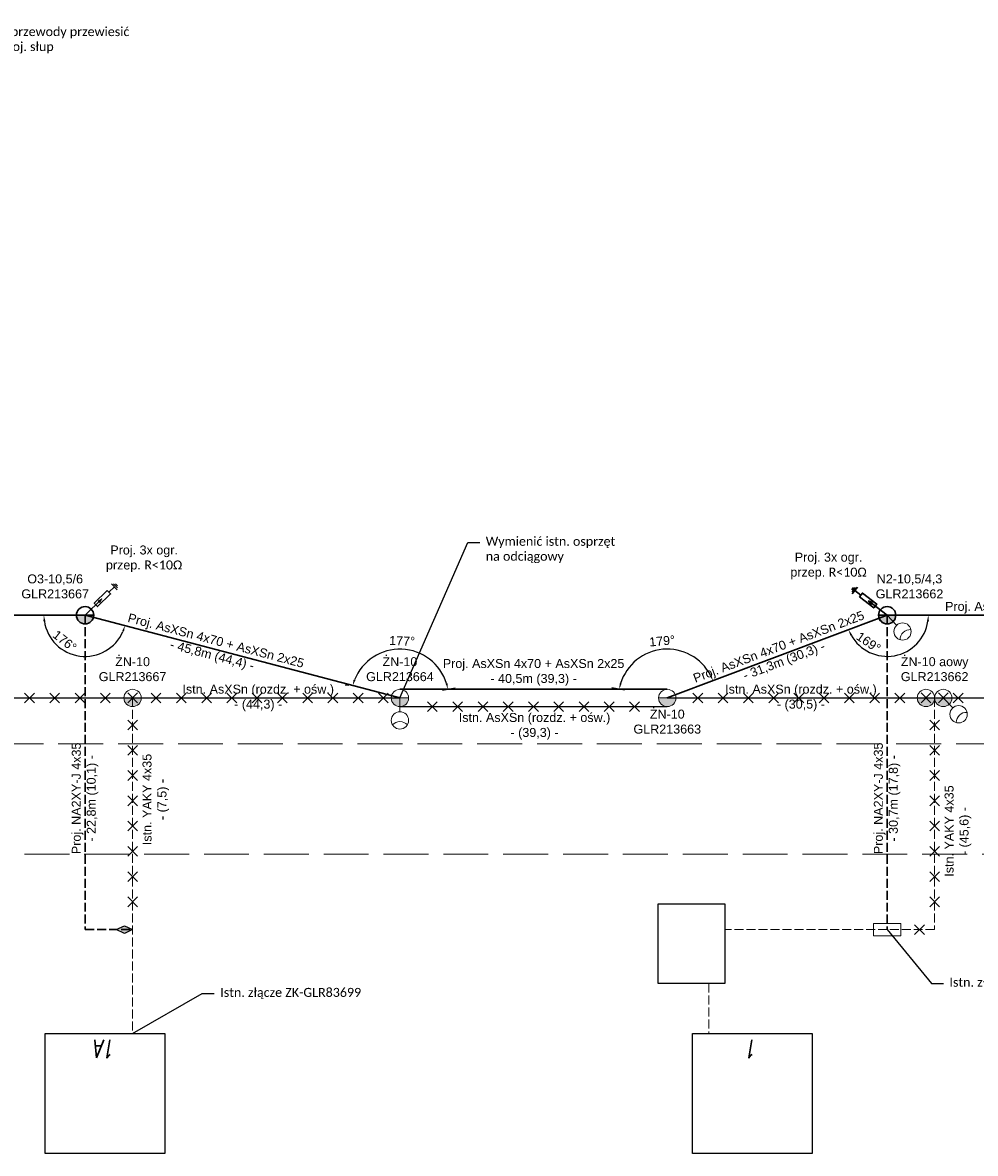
# Model space of a CAD drawing. Header units: metres. Extents: x 6536102 to 6570154, y 5559884 to 5568618.
# Tile 28 of 40: x 6542589 to 6542748, y 5564546 to 5564735. Entities that reach past the tile are written whole.
import ezdxf
from ezdxf import colors
from ezdxf.entities.mleader import LeaderData, LeaderLine
from ezdxf.lldxf.tags import DXFTag
from ezdxf.math import Vec2, Vec3

# ---------------------------------------------------------------- set-up
doc = ezdxf.new("R2010")
doc.units = ezdxf.units.M
doc.linetypes.add('1053', pattern=[2, 1.5, -0.5])
doc.layers.add('ELE_OSW', color=7, linetype='Continuous')
doc.layers.add('SCHEMATY_ELE', color=7, linetype='Continuous')
doc.styles.add('Romans_0.9', font='romans.shx', dxfattribs={"width": 0.75, "oblique": 9, "height": 0.1})
doc.styles.get("Standard").update_dxf_attribs({"font": 'arial.ttf'})
tags = doc.linetypes.add('ASXSN4X50+25', pattern='A,6.328383,-0.651518,["AsXSn 4x50+25",Standard,S=2.5,R=0,X=0,Y=-1.25],-25.651347,6.384745', length=39.015993).pattern_tags.tags
tags[6] = DXFTag(74, 10)
doc.dimstyles.new('ISO-25', dxfattribs={"dimtxt": 2.5, "dimasz": 2.5, "dimexe": 1.25, "dimexo": 0.625, "dimtad": 1, "dimtxsty": 'Standard', "dimcen": 2.5, "dimadec": 0, "dimazin": 0, "dimtfac": 1, "dimtmove": 0, "dimatfit": 3, "dimfxl": 1, "dimarcsym": 0})

# ---------------------------------------------------------------- blocks, each defined once
blk = doc.blocks.new('*D102')
at = {"color": 0, "linetype": 'ASXSN4X50+25', "lineweight": -2, "transparency": 16777216}
blk.add_arc((6542733.22, 5564636.3), 6.88, 208.9506, 351.6673, dxfattribs=at)
at = {"color": 0, "linetype": 'ASXSN4X50+25', "transparency": 16777216}
for points in [[(6542739.87, 5564635.31), (6542740.2, 5564635.29), (6542740.1, 5564636.3)], [(6542727.05, 5564632.89), (6542727.35, 5564633.03), (6542726.78, 5564633.87)]]:
    blk.add_solid(points, dxfattribs=at)
at = {"layer": 'Defpoints', "color": 0, "linetype": 'ASXSN4X50+25', "transparency": 16777216}
for p in [(6542733.22, 5564636.3), (6542733.22, 5564636.3), (6542740.11, 5564636.3), (6542726.78, 5564633.87), (6542737.35, 5564630.79)]:
    blk.add_point(p, dxfattribs=at)
at = {"color": 0, "linetype": 'ASXSN4X50+25', "transparency": 16777216, "insert": (6542730.11, 5564631.77), "char_height": 1.8, "attachment_point": 5, "rotation": 325.5013}
blk.add_mtext('{\\H0.83333x;169%%D}', dxfattribs=at)
blk = doc.blocks.new('*D103')
at = {"color": 0, "linetype": 'ASXSN4X50+25', "lineweight": -2, "transparency": 16777216}
blk.add_line((6542606.48, 5564634.39), (6542607.08, 5564634.23), dxfattribs=at)
blk.add_arc((6542599.21, 5564636.29), 6.88, 188.3085, 336.9516, dxfattribs=at)
at = {"color": 0, "linetype": 'ASXSN4X50+25', "transparency": 16777216}
for points in [[(6542592.24, 5564635.29), (6542592.57, 5564635.31), (6542592.33, 5564636.3)], [(6542605.39, 5564633.65), (6542605.71, 5564633.55), (6542605.87, 5564634.55)]]:
    blk.add_solid(points, dxfattribs=at)
at = {"layer": 'Defpoints', "color": 0, "linetype": 'ASXSN4X50+25', "transparency": 16777216}
for p in [(6542592.33, 5564636.3), (6542599.21, 5564636.29), (6542599.21, 5564636.29), (6542605.87, 5564634.55), (6542601.59, 5564629.83)]:
    blk.add_point(p, dxfattribs=at)
at = {"color": 0, "linetype": 'ASXSN4X50+25', "transparency": 16777216, "insert": (6542595.81, 5564631.98), "char_height": 1.8, "attachment_point": 5, "rotation": 321.6902}
blk.add_mtext('{\\H0.83333x;176%%D}', dxfattribs=at)
blk = doc.blocks.new('_None')
blk = doc.blocks.new('*D224')
at = {"color": 0, "linetype": 'ASXSN4X50+25', "lineweight": -2, "transparency": 16777216}
for p, q in [((6542643.29, 5564624.57), (6542642.67, 5564624.6)), ((6542658.93, 5564623.76), (6542661.07, 5564624.15))]:
    blk.add_line(p, q, dxfattribs=at)
blk.add_arc((6542651.81, 5564622.47), 8.16, 17.2926, 158.251, dxfattribs=at)
at = {"color": 0, "linetype": 'ASXSN4X50+25', "lineweight": 50, "transparency": 16777216}
for points in [[(6542644.39, 5564625.44), (6542644.07, 5564625.55), (6542643.92, 5564624.55)], [(6542659.77, 5564624.94), (6542659.44, 5564624.86), (6542659.84, 5564623.93)]]:
    blk.add_solid(points, dxfattribs=at)
at = {"layer": 'Defpoints', "color": 0, "linetype": 'ASXSN4X50+25', "lineweight": 50, "transparency": 16777216}
for p in [(6542655.65, 5564629.67), (6542643.92, 5564624.55), (6542651.81, 5564622.47), (6542651.81, 5564622.47), (6542658.31, 5564623.65)]:
    blk.add_point(p, dxfattribs=at)
at = {"color": 0, "linetype": 'ASXSN4X50+25', "transparency": 16777216, "insert": (6542652.18, 5564632), "char_height": 1.8, "attachment_point": 5, "rotation": 357.7718}
blk.add_mtext('{\\H0.83333x;177%%D}', dxfattribs=at)
blk = doc.blocks.new('*D225')
at = {"color": 0, "linetype": 'ASXSN4X50+25', "lineweight": -2, "transparency": 16777216}
for p, q in [((6542689.36, 5564623.76), (6542687.22, 5564624.15)), ((6542704.67, 5564625.55), (6542705.29, 5564625.79))]:
    blk.add_line(p, q, dxfattribs=at)
blk.add_arc((6542696.48, 5564622.47), 8.16, 27.6424, 162.7074, dxfattribs=at)
at = {"color": 0, "linetype": 'ASXSN4X50+25', "lineweight": 50, "transparency": 16777216}
for points in [[(6542703.86, 5564626.33), (6542703.56, 5564626.19), (6542704.12, 5564625.35)], [(6542688.85, 5564624.86), (6542688.53, 5564624.94), (6542688.45, 5564623.93)]]:
    blk.add_solid(points, dxfattribs=at)
at = {"layer": 'Defpoints', "color": 0, "linetype": 'ASXSN4X50+25', "lineweight": 50, "transparency": 16777216}
for p in [(6542692.4, 5564629.54), (6542704.08, 5564625.33), (6542689.98, 5564623.65), (6542696.48, 5564622.47), (6542696.48, 5564622.47)]:
    blk.add_point(p, dxfattribs=at)
at = {"color": 0, "linetype": 'ASXSN4X50+25', "transparency": 16777216, "insert": (6542695.62, 5564631.99), "char_height": 1.8, "attachment_point": 5, "rotation": 5.1749}
blk.add_mtext('{\\H0.83333x;179%%D}', dxfattribs=at)

msp = doc.modelspace()

# ---------------------------------------------------------------- hatches: boundary and pattern name
h = msp.add_hatch(color=256)
h.dxf.hatch_style = 1
h.paths.add_polyline_path([(6542607.142, 5564583.799), (6542605.777, 5564583.171), (6542604.412, 5564583.799), (6542605.777, 5564584.427)])
at = {"layer": 'SCHEMATY_ELE', "lineweight": 18}
h = msp.add_hatch(color=7, dxfattribs=at)
h.dxf.hatch_style = 1
h.paths.add_polyline_path([(6542601.694, 5564638.388), (6542602.031, 5564639.013), (6542601.394, 5564638.698)])
at = {"layer": 'SCHEMATY_ELE', "lineweight": 30}
h = msp.add_hatch(color=7, dxfattribs=at)
h.dxf.hatch_style = 1
h.paths.add_polyline_path([(6542730.784, 5564638.437), (6542730.116, 5564638.678), (6542730.522, 5564638.094)])
h = msp.add_hatch(color=0, dxfattribs=at)
h.dxf.hatch_style = 1
edge = h.paths.add_edge_path()
edge.add_line((6542600.659, 5564636.295), (6542597.768, 5564636.295))
edge.add_arc((6542599.214, 5564636.295), 1.446, 180, 360)
h = msp.add_hatch(color=0, dxfattribs=at)
h.dxf.hatch_style = 1
edge = h.paths.add_edge_path()
edge.add_line((6542734.668, 5564636.295), (6542731.777, 5564636.295))
edge.add_arc((6542733.222, 5564636.295), 1.446, 180, 360)
at = {"layer": 'SCHEMATY_ELE', "lineweight": 18}
h = msp.add_hatch(color=8, dxfattribs=at)
h.dxf.hatch_style = 1
edge = h.paths.add_edge_path()
edge.add_line((6542608.588, 5564622.472), (6542605.697, 5564622.472))
edge.add_arc((6542607.142, 5564622.472), 1.446, 180, 360)
h = msp.add_hatch(color=8, dxfattribs=at)
h.dxf.hatch_style = 1
edge = h.paths.add_edge_path()
edge.add_line((6542653.258, 5564622.472), (6542650.366, 5564622.472))
edge.add_arc((6542651.812, 5564622.472), 1.446, 180, 360)
h = msp.add_hatch(color=8, dxfattribs=at)
h.dxf.hatch_style = 1
edge = h.paths.add_edge_path()
edge.add_line((6542697.927, 5564622.472), (6542695.036, 5564622.472))
edge.add_arc((6542696.482, 5564622.472), 1.446, 180, 360)
h = msp.add_hatch(color=8, dxfattribs=at)
h.dxf.hatch_style = 1
edge = h.paths.add_edge_path()
edge.add_line((6542741.151, 5564622.472), (6542738.26, 5564622.472))
edge.add_arc((6542739.705, 5564622.472), 1.446, 180, 360)
h = msp.add_hatch(color=8, dxfattribs=at)
h.dxf.hatch_style = 1
edge = h.paths.add_edge_path()
edge.add_line((6542744.043, 5564622.472), (6542741.151, 5564622.472))
edge.add_arc((6542742.597, 5564622.472), 1.446, 180, 360)

# ---------------------------------------------------------------- linework, layer by layer
at = {"lineweight": 30}
for p, q in [((6542599.214, 5564636.295), (6542505.442, 5564636.295)), ((6542599.214, 5564636.295), (6542651.812, 5564622.472)), ((6542733.222, 5564636.295), (6542696.482, 5564622.472)), ((6542733.222, 5564636.295), (6542777.892, 5564636.295)), ((6542696.482, 5564623.918), (6542651.812, 5564623.918))]:
    msp.add_line(p, q, dxfattribs=at)
at = {"color": 8}
for p, q in [((6542513.371, 5564622.472), (6542607.142, 5564622.472)), ((6542607.142, 5564622.472), (6542651.812, 5564622.472)), ((6542696.482, 5564622.472), (6542741.151, 5564622.472)), ((6542741.151, 5564622.472), (6542785.821, 5564622.472)), ((6542651.812, 5564621.026), (6542696.482, 5564621.026))]:
    msp.add_line(p, q, dxfattribs=at)
at = {"color": 1}
for p, q in [((6542589.104, 5564621.655), (6542590.737, 5564623.288)), ((6542589.104, 5564623.288), (6542590.737, 5564621.655)), ((6542593.324, 5564621.655), (6542594.957, 5564623.288)), ((6542593.324, 5564623.288), (6542594.957, 5564621.655)), ((6542597.544, 5564621.655), (6542599.177, 5564623.288)), ((6542597.544, 5564623.288), (6542599.177, 5564621.655)), ((6542601.763, 5564621.655), (6542603.396, 5564623.288)), ((6542601.763, 5564623.288), (6542603.396, 5564621.655)), ((6542606.342, 5564623.305), (6542607.975, 5564621.672)), ((6542607.975, 5564623.305), (6542606.342, 5564621.672)), ((6542610.257, 5564621.655), (6542611.89, 5564623.288)), ((6542610.257, 5564623.288), (6542611.89, 5564621.655)), ((6542614.476, 5564621.655), (6542616.109, 5564623.288)), ((6542614.476, 5564623.288), (6542616.109, 5564621.655)), ((6542618.696, 5564621.655), (6542620.329, 5564623.288)), ((6542618.696, 5564623.288), (6542620.329, 5564621.655)), ((6542622.915, 5564621.655), (6542624.548, 5564623.288)), ((6542622.915, 5564623.288), (6542624.548, 5564621.655)), ((6542627.134, 5564621.655), (6542628.767, 5564623.288)), ((6542627.134, 5564623.288), (6542628.767, 5564621.655)), ((6542631.354, 5564621.655), (6542632.987, 5564623.288)), ((6542631.354, 5564623.288), (6542632.987, 5564621.655)), ((6542635.573, 5564621.655), (6542637.206, 5564623.288)), ((6542635.573, 5564623.288), (6542637.206, 5564621.655)), ((6542639.793, 5564621.655), (6542641.426, 5564623.288)), ((6542639.793, 5564623.288), (6542641.426, 5564621.655)), ((6542644.012, 5564621.655), (6542645.645, 5564623.288)), ((6542644.012, 5564623.288), (6542645.645, 5564621.655)), ((6542648.231, 5564621.656), (6542649.864, 5564623.289)), ((6542648.231, 5564623.289), (6542649.864, 5564621.656)), ((6542700.771, 5564621.655), (6542702.404, 5564623.288)), ((6542700.771, 5564623.288), (6542702.404, 5564621.655)), ((6542704.99, 5564621.655), (6542706.623, 5564623.288)), ((6542704.99, 5564623.288), (6542706.623, 5564621.655)), ((6542709.21, 5564621.655), (6542710.843, 5564623.288)), ((6542709.21, 5564623.288), (6542710.843, 5564621.655)), ((6542713.429, 5564621.655), (6542715.062, 5564623.288)), ((6542713.429, 5564623.288), (6542715.062, 5564621.655)), ((6542717.649, 5564621.655), (6542719.282, 5564623.288)), ((6542717.649, 5564623.288), (6542719.282, 5564621.655)), ((6542721.868, 5564621.655), (6542723.501, 5564623.288)), ((6542721.868, 5564623.288), (6542723.501, 5564621.655)), ((6542726.087, 5564621.655), (6542727.72, 5564623.288)), ((6542726.087, 5564623.288), (6542727.72, 5564621.655)), ((6542730.307, 5564621.655), (6542731.94, 5564623.288)), ((6542730.307, 5564623.288), (6542731.94, 5564621.655)), ((6542734.526, 5564621.655), (6542736.159, 5564623.288)), ((6542734.526, 5564623.288), (6542736.159, 5564621.655)), ((6542738.905, 5564623.305), (6542740.538, 5564621.672)), ((6542740.538, 5564623.305), (6542738.905, 5564621.672)), ((6542741.796, 5564623.305), (6542743.429, 5564621.672)), ((6542743.429, 5564623.305), (6542741.796, 5564621.672)), ((6542744.266, 5564621.655), (6542745.899, 5564623.288)), ((6542744.266, 5564623.288), (6542745.899, 5564621.655)), ((6542656.429, 5564620.21), (6542658.062, 5564621.843)), ((6542656.429, 5564621.843), (6542658.062, 5564620.21)), ((6542660.648, 5564620.21), (6542662.281, 5564621.843)), ((6542660.648, 5564621.843), (6542662.281, 5564620.21)), ((6542664.868, 5564620.21), (6542666.501, 5564621.843)), ((6542664.868, 5564621.843), (6542666.501, 5564620.21)), ((6542669.087, 5564620.21), (6542670.72, 5564621.843)), ((6542669.087, 5564621.843), (6542670.72, 5564620.21)), ((6542673.306, 5564620.21), (6542674.939, 5564621.843)), ((6542673.306, 5564621.843), (6542674.939, 5564620.21)), ((6542677.526, 5564620.21), (6542679.159, 5564621.843)), ((6542677.526, 5564621.843), (6542679.159, 5564620.21)), ((6542681.745, 5564620.21), (6542683.378, 5564621.843)), ((6542681.745, 5564621.843), (6542683.378, 5564620.21)), ((6542685.965, 5564620.21), (6542687.598, 5564621.843)), ((6542685.965, 5564621.843), (6542687.598, 5564620.21)), ((6542690.184, 5564620.21), (6542691.817, 5564621.843)), ((6542690.184, 5564621.843), (6542691.817, 5564620.21)), ((6542606.326, 5564618.782), (6542607.959, 5564617.149)), ((6542607.959, 5564618.782), (6542606.326, 5564617.149)), ((6542740.335, 5564618.782), (6542741.968, 5564617.149)), ((6542741.968, 5564618.782), (6542740.335, 5564617.149)), ((6542606.326, 5564614.562), (6542607.959, 5564612.929)), ((6542607.959, 5564614.562), (6542606.326, 5564612.929)), ((6542740.335, 5564614.562), (6542741.968, 5564612.929)), ((6542741.968, 5564614.562), (6542740.335, 5564612.929)), ((6542606.326, 5564610.343), (6542607.959, 5564608.71)), ((6542607.959, 5564610.343), (6542606.326, 5564608.71)), ((6542740.335, 5564610.343), (6542741.968, 5564608.71)), ((6542741.968, 5564610.343), (6542740.335, 5564608.71)), ((6542606.326, 5564606.124), (6542607.959, 5564604.491)), ((6542607.959, 5564606.124), (6542606.326, 5564604.491)), ((6542740.335, 5564606.124), (6542741.968, 5564604.491)), ((6542741.968, 5564606.124), (6542740.335, 5564604.491)), ((6542606.326, 5564601.904), (6542607.959, 5564600.271)), ((6542607.959, 5564601.904), (6542606.326, 5564600.271)), ((6542740.335, 5564601.904), (6542741.968, 5564600.271)), ((6542741.968, 5564601.904), (6542740.335, 5564600.271)), ((6542606.326, 5564597.685), (6542607.959, 5564596.052)), ((6542607.959, 5564597.685), (6542606.326, 5564596.052)), ((6542740.335, 5564597.685), (6542741.968, 5564596.052)), ((6542741.968, 5564597.685), (6542740.335, 5564596.052)), ((6542606.326, 5564593.465), (6542607.959, 5564591.832)), ((6542607.959, 5564593.465), (6542606.326, 5564591.832)), ((6542740.335, 5564593.465), (6542741.968, 5564591.832)), ((6542741.968, 5564593.465), (6542740.335, 5564591.832)), ((6542606.326, 5564589.246), (6542607.959, 5564587.613)), ((6542607.959, 5564589.246), (6542606.326, 5564587.613)), ((6542740.335, 5564589.246), (6542741.968, 5564587.613)), ((6542741.968, 5564589.246), (6542740.335, 5564587.613)), ((6542737.812, 5564584.615), (6542739.445, 5564582.982)), ((6542739.445, 5564584.615), (6542737.812, 5564582.982))]:
    msp.add_line(p, q, dxfattribs=at)
at = {"color": 0, "linetype": '1053', "lineweight": 9, "ltscale": 5}
for p, q in [((6542544.736, 5564614.821), (6542891.293, 5564614.821)), ((6541689.08, 5564596.405), (6542891.293, 5564596.405))]:
    msp.add_line(p, q, dxfattribs=at)
at = {"color": 8, "ltscale": 0.5}
for points in [[(6542694.932, 5564588.107), (6542706.091, 5564588.107), (6542706.091, 5564574.803), (6542694.932, 5564574.803)], [(6542592.553, 5564566.433), (6542612.553, 5564566.433), (6542612.553, 5564546.433), (6542592.553, 5564546.433)], [(6542700.682, 5564566.433), (6542720.682, 5564566.433), (6542720.682, 5564546.433), (6542700.682, 5564546.433)]]:
    msp.add_lwpolyline(points, close=True, dxfattribs=at)
msp.add_lwpolyline([(6542607.142, 5564583.799), (6542605.777, 5564583.171), (6542604.412, 5564583.799), (6542605.777, 5564584.427), (6542607.142, 5564583.799)])
at = {"layer": 'SCHEMATY_ELE', "color": 7, "lineweight": 30}
for p, q in [((6542604.593, 5564640.513), (6542603.624, 5564641.518)), ((6542604.599, 5564640.847), (6542603.958, 5564641.512)), ((6542604.611, 5564641.175), (6542604.286, 5564641.512)), ((6542603.198, 5564640.138), (6542604.109, 5564641.016)), ((6542727.593, 5564640.906), (6542727.309, 5564640.535)), ((6542727.919, 5564640.943), (6542727.357, 5564640.21)), ((6542728.251, 5564640.987), (6542727.401, 5564639.879)), ((6542728.83, 5564639.663), (6542727.826, 5564640.433)), ((6542599.213, 5564636.295), (6542602.031, 5564639.013)), ((6542733.223, 5564636.295), (6542730.116, 5564638.678))]:
    msp.add_line(p, q, dxfattribs=at)
at = {"layer": 'SCHEMATY_ELE', "linetype": '1053', "lineweight": 30}
msp.add_line((6542733.222, 5564636.295), (6542733.222, 5564583.799), dxfattribs=at)
at = {"layer": 'SCHEMATY_ELE', "color": 8, "lineweight": 18}
for p, q in [((6542734.796, 5564634.623), (6542733.222, 5564636.295)), ((6542651.812, 5564620.176), (6542651.812, 5564622.472)), ((6542744.17, 5564620.8), (6542742.597, 5564622.472))]:
    msp.add_line(p, q, dxfattribs=at)
at = {"layer": 'SCHEMATY_ELE', "color": 8, "linetype": '1053', "lineweight": 18}
for p, q in [((6542733.222, 5564583.799), (6542706.091, 5564583.799)), ((6542703.419, 5564574.803), (6542703.419, 5564566.433))]:
    msp.add_line(p, q, dxfattribs=at)
at = {"layer": 'SCHEMATY_ELE', "color": 7, "lineweight": 30}
for points in [[(6542602.916, 5564640.43), (6542600.733, 5564638.325), (6542601.297, 5564637.74), (6542603.48, 5564639.845)], [(6542728.583, 5564639.341), (6542730.989, 5564637.496), (6542731.483, 5564638.141), (6542729.077, 5564639.986)]]:
    msp.add_lwpolyline(points, close=True, dxfattribs=at)
at = {"layer": 'SCHEMATY_ELE', "color": 7, "lineweight": 18, "flags": 128}
msp.add_lwpolyline([(6542601.694, 5564638.388), (6542602.031, 5564639.013), (6542601.394, 5564638.698)], close=True, dxfattribs=at)
at = {"layer": 'SCHEMATY_ELE', "color": 7, "lineweight": 30, "flags": 128}
msp.add_lwpolyline([(6542730.784, 5564638.437), (6542730.116, 5564638.678), (6542730.522, 5564638.094)], close=True, dxfattribs=at)
at = {"layer": 'SCHEMATY_ELE', "color": 0, "lineweight": 30}
for points in [[(6542600.659, 5564636.295), (6542597.768, 5564636.295, 1)], [(6542734.668, 5564636.295), (6542731.777, 5564636.295, 1)]]:
    msp.add_lwpolyline(points, format="xyb", close=True, dxfattribs=at)
at = {"layer": 'SCHEMATY_ELE', "linetype": '1053', "lineweight": 30}
msp.add_lwpolyline([(6542599.214, 5564636.295), (6542599.214, 5564583.799), (6542607.142, 5564583.799)], dxfattribs=at)
at = {"layer": 'SCHEMATY_ELE', "color": 8, "lineweight": 18}
for points in [[(6542737.197, 5564633.888, 0.4360015), (6542735.384, 5564632.182)], [(6542653.057, 5564617.995, 0.4360015), (6542650.567, 5564617.995)], [(6542746.571, 5564620.065, 0.4360015), (6542744.758, 5564618.359)]]:
    msp.add_lwpolyline(points, format="xyb", dxfattribs=at)
for points in [[(6542608.588, 5564622.472), (6542605.697, 5564622.472, 1)], [(6542653.258, 5564622.472), (6542650.366, 5564622.472, 1)], [(6542697.927, 5564622.472), (6542695.036, 5564622.472, 1)], [(6542741.151, 5564622.472), (6542738.26, 5564622.472, 1)], [(6542744.043, 5564622.472), (6542741.151, 5564622.472, 1)]]:
    msp.add_lwpolyline(points, format="xyb", close=True, dxfattribs=at)
at = {"layer": 'SCHEMATY_ELE', "color": 8, "linetype": '1053', "lineweight": 18}
for points in [[(6542607.142, 5564622.472), (6542607.142, 5564566.433)], [(6542741.151, 5564622.472), (6542741.151, 5564583.799), (6542733.222, 5564583.799)]]:
    msp.add_lwpolyline(points, dxfattribs=at)
at = {"layer": 'SCHEMATY_ELE', "color": 8, "lineweight": 18}
msp.add_lwpolyline([(6542730.942, 5564584.839), (6542735.503, 5564584.839), (6542735.503, 5564582.759), (6542730.942, 5564582.759)], close=True, dxfattribs=at)
at = {"layer": 'SCHEMATY_ELE', "color": 0, "lineweight": 30}
for centre in [(6542599.214, 5564636.295), (6542733.222, 5564636.295)]:
    msp.add_circle(centre, 1.446, dxfattribs=at)
at = {"layer": 'SCHEMATY_ELE', "color": 8, "lineweight": 18}
for centre in [(6542735.786, 5564633.57), (6542607.142, 5564622.472), (6542651.812, 5564622.472), (6542696.482, 5564622.472), (6542739.705, 5564622.472), (6542742.597, 5564622.472), (6542745.161, 5564619.747), (6542651.812, 5564618.731)]:
    msp.add_circle(centre, 1.446, dxfattribs=at)

# ---------------------------------------------------------------- texts
at = {"layer": 'SCHEMATY_ELE', "color": 0, "lineweight": 18, "char_height": 1.5}
for s, width, insert, attachment_point in [('Proj. 3x ogr. ^Jprzep. {\\A1;\\fCalibri|b0|i0|c238|p34;\\C256;R<10Ω}', 32.99464, (6542609.071, 5564645.706), 5), ('Proj. 3x ogr. ^Jprzep. {\\A1;\\fCalibri|b0|i0|c238|p34;\\C256;R<10Ω}', 32.99464, (6542723.424, 5564644.513), 5), ('\\pxt13;O3-10,5/6^JGLR213667', 13.61035, (6542594.211, 5564639.086), 8), ('\\pxt13;N2-10,5/4,3\\PGLR213662', 13.61035, (6542736.957, 5564639.086), 8), ('Proj. AsXSn 4x70 + AsXSn 2x25^J- 33,8m (32,9) -', 32.99464, (6542758.066, 5564636.295), 5)]:
    msp.add_mtext_dynamic_manual_height_columns(s, width=width, gutter_width=1.187, heights=[0], dxfattribs=dict(at, insert=insert, attachment_point=attachment_point))
at = {"layer": 'SCHEMATY_ELE', "color": 0, "lineweight": 18, "char_height": 1.5, "attachment_point": 5}
for s, insert, rotation in [('Proj. AsXSn 4x70 + AsXSn 2x25^J- 45,8m (44,4) -', (6542620.708, 5564630.647), 345.27547), ('Proj. AsXSn 4x70 + AsXSn 2x25^J- 31,3m (30,3) -', (6542715.608, 5564629.668), 20.61793), ('Proj. NA2XY-J 4x35^J- 22,8m (10,1) -', (6542599.214, 5564605.712), 90), ('Proj. NA2XY-J 4x35^J- 30,7m (17,8) -', (6542733.222, 5564605.712), 90)]:
    msp.add_mtext_dynamic_manual_height_columns(s, width=32.99464, gutter_width=1.187, heights=[0], dxfattribs=dict(at, insert=insert, rotation=rotation))
at = {"layer": 'SCHEMATY_ELE', "color": 8, "lineweight": 18, "char_height": 1.5}
for s, width, insert, attachment_point in [('\\pxt13;ŻN-10^JGLR213667', 13.61035, (6542607.142, 5564625.263), 8), ('\\pxt13;ŻN-10 aowy^JGLR213662', 13.61035, (6542741.151, 5564625.263), 8), ('Istn. AsXSn (rozdz. + ośw.)^J- (44,3) -', 32.99464, (6542628.134, 5564622.472), 5), ('Istn. AsXSn (rozdz. + ośw.)^J- (30,5) -', 32.99464, (6542718.816, 5564622.472), 5), ('\\pxt13;ŻN-10^JGLR213663', 13.61035, (6542696.482, 5564616.507), 8), ('Istn. AsXSn (rozdz. + ośw.)^J- (39,3) -', 32.99464, (6542674.304, 5564617.741), 5)]:
    msp.add_mtext_dynamic_manual_height_columns(s, width=width, gutter_width=1.187, heights=[0], dxfattribs=dict(at, insert=insert, attachment_point=attachment_point))
at = {"layer": 'SCHEMATY_ELE', "color": 8, "lineweight": 18, "char_height": 1.5, "attachment_point": 5, "rotation": 90}
for s, insert in [('Istn. YAKY 4x35^J- (7,5) -', (6542611.031, 5564605.522)), ('Istn. YAKY 4x35^J- (45,6) -', (6542745.04, 5564600.253))]:
    msp.add_mtext_dynamic_manual_height_columns(s, width=32.99464, gutter_width=1.187, heights=[0], dxfattribs=dict(at, insert=insert))
at = {"layer": 'SCHEMATY_ELE', "color": 7, "lineweight": 18, "char_height": 3, "attachment_point": 5, "rotation": 180, "style": 'Romans_0.9'}
for s, insert in [('1A', (6542602.553, 5564563.883)), ('1', (6542710.682, 5564563.883))]:
    msp.add_mtext_dynamic_manual_height_columns(s, width=4.61525, gutter_width=12.5, heights=[0], dxfattribs=dict(at, insert=insert))

# ---------------------------------------------------------------- dimensions: what is measured, and where the dimension line sits
at = {"color": 0, "linetype": 'ASXSN4X50+25'}
for base, line1, line2, text, picture, middle in [((6542601.589, 5564629.834), ((6542592.329, 5564636.297), (6542599.215, 5564636.294)), ((6542599.215, 5564636.294), (6542605.871, 5564634.546)), '{\\H0.83333x;176%%D}', '*D103', (6542594.948, 5564630.893)), ((6542737.352, 5564630.79), ((6542726.78, 5564633.872), (6542733.222, 5564636.295)), ((6542733.222, 5564636.295), (6542740.105, 5564636.295)), '{\\H0.83333x;169%%D}', '*D102', (6542729.324, 5564630.623))]:
    dim = msp.add_angular_dim_2l(base=base, line1=line1, line2=line2, text=text, dimstyle='ISO-25', override={"dimtxt": 1.8, "dimasz": 1}, dxfattribs=at)
    dim.commit()
    dim.dimension.update_dxf_attribs({"geometry": picture, "text_midpoint": middle, "dimtype": 162})
for base, line1, line2, text, picture, middle in [((6542655.652, 5564629.674), ((6542658.314, 5564623.65), (6542651.812, 5564622.472)), ((6542651.812, 5564622.472), (6542643.918, 5564624.547)), '{\\H0.83333x;177%%D}', '*D224', (6542652.183, 5564632.005)), ((6542692.397, 5564629.539), ((6542689.98, 5564623.65), (6542696.482, 5564622.472)), ((6542696.482, 5564622.472), (6542704.08, 5564625.331)), '{\\H0.83333x;179%%D}', '*D225', (6542695.62, 5564631.986))]:
    dim = msp.add_angular_dim_2l(base=base, line1=line1, line2=line2, text=text, dimstyle='ISO-25', override={"dimtxt": 1.8, "dimasz": 1}, dxfattribs=at)
    dim.commit()
    dim.dimension.update_dxf_attribs({"geometry": picture, "text_midpoint": middle})

# ---------------------------------------------------------------- leaders
at = {"layer": 'ELE_OSW', "color": 7, "linetype": 'Continuous', "lineweight": 18}
ml = msp.add_multileader_mtext('Standard', dxfattribs=at)
ml.set_content('{\\fCalibri|b0|i0|c238|p34;\\Q0;\\W1;Istn. przewody przewiesić na proj. słup}', color=7, style='Romans_0.9')
ml.set_leader_properties()
ml.set_arrow_properties(name='NONE')
ml.build(insert=Vec2(0, 0))
ml.multileader.update_dxf_attribs({"has_text_frame": 1, "dogleg_length": 2})
ctx = ml.context
ctx.base_point, ctx.char_height, ctx.landing_gap_size, ctx.plane_origin = Vec3(6542581.182, 5564733.527), 1.5, 1, Vec3(6542630.775, 5564738.153)
notes = []
notes.append((ctx, [(1, (1, 1, 0), (6542579.182, 5564733.527), (1, 0), 2, [(0, [(6542564.673, 5564726.999), (6542557.739, 5564730.874)], 0, [])])]))
ctx.mtext.insert, ctx.mtext.width, ctx.mtext.defined_height, ctx.mtext.flow_direction = Vec3(6542582.182, 5564734.488), 24.92885, 6.625, 5
ctx.mtext.has_bg_fill, ctx.mtext.bg_color, ctx.mtext.bg_scale_factor, ctx.mtext.bg_transparency, ctx.mtext.use_window_bg_color = 1, -1027028792, 1.5, 0, 1
for ctx, leaders in notes:
    for number, flags, end, landing, length, lines in leaders:
        leader = LeaderData()
        leader.index, (leader.has_last_leader_line, leader.has_dogleg_vector, leader.attachment_direction) = number, flags
        leader.last_leader_point, leader.dogleg_vector, leader.dogleg_length = Vec3(end), Vec3(landing), length
        for number, points, colour, breaks in lines:
            line = LeaderLine()
            line.index, line.vertices, line.color, line.breaks = number, Vec3.list(points), colors.encode_raw_color(colour), breaks
            leader.lines.append(line)
        ctx.leaders.append(leader)

# ---------------------------------------------------------------- next in the draw order: leaders
ml = msp.add_multileader_mtext('Standard', dxfattribs=at)
ml.set_content('{\\fCalibri|b0|i0|c238|p34;\\Q0;\\W1;Wymienić istn. osprzęt na odciągowy}', color=7, style='Romans_0.9')
ml.set_leader_properties()
ml.set_arrow_properties(name='NONE')
ml.build(insert=Vec2(0, 0))
ml.multileader.update_dxf_attribs({"has_text_frame": 1, "dogleg_length": 2})
ctx = ml.context
ctx.base_point, ctx.char_height, ctx.landing_gap_size, ctx.plane_origin = Vec3(6542665.158, 5564648.426), 1.5, 1, Vec3(6542714.75, 5564653.052)
notes = []
notes.append((ctx, [(1, (1, 1, 0), (6542663.158, 5564648.426), (1, 0), 2, [(1, [(6542651.812, 5564622.472)], 0, [])])]))
ctx.mtext.insert, ctx.mtext.width, ctx.mtext.defined_height, ctx.mtext.flow_direction = Vec3(6542666.158, 5564649.386), 21.70496, 6.625, 5
ctx.mtext.has_bg_fill, ctx.mtext.bg_color, ctx.mtext.bg_scale_factor, ctx.mtext.bg_transparency, ctx.mtext.use_window_bg_color = 1, -1027028792, 1.5, 0, 1
ml = msp.add_multileader_mtext('Standard', dxfattribs=at)
ml.set_content('{\\fCalibri|b0|i0|c238|p34;\\Q0;\\W1;Istn. złącze ZK-GLR82018}', color=7, style='Romans_0.9')
ml.set_leader_properties()
ml.set_arrow_properties(name='NONE')
ml.build(insert=Vec2(0, 0))
ml.multileader.update_dxf_attribs({"has_text_frame": 1, "dogleg_length": 2})
ctx = ml.context
ctx.base_point, ctx.char_height, ctx.landing_gap_size, ctx.plane_origin = Vec3(6542742.626, 5564574.798), 1.5, 1, Vec3(6542792.168, 5564580.785)
notes.append((ctx, [(1, (1, 1, 0), (6542740.626, 5564574.798), (1, 0), 2, [(1, [(6542733.222, 5564583.799)], 0, [])])]))
ctx.mtext.insert, ctx.mtext.width, ctx.mtext.defined_height, ctx.mtext.flow_direction = Vec3(6542743.626, 5564575.758), 25.56839, 6.625, 5
ctx.mtext.has_bg_fill, ctx.mtext.bg_color, ctx.mtext.bg_scale_factor, ctx.mtext.bg_transparency, ctx.mtext.use_window_bg_color = 1, -1027028792, 1.5, 0, 1
ml = msp.add_multileader_mtext('Standard', dxfattribs=at)
ml.set_content('{\\fCalibri|b0|i0|c238|p34;\\Q0;\\W1;Istn. złącze ZK-GLR83699}', color=7, style='Romans_0.9')
ml.set_leader_properties()
ml.set_arrow_properties(name='NONE')
ml.build(insert=Vec2(0, 0))
ml.multileader.update_dxf_attribs({"has_text_frame": 1, "dogleg_length": 2})
ctx = ml.context
ctx.base_point, ctx.char_height, ctx.landing_gap_size, ctx.plane_origin = Vec3(6542620.794, 5564573.102), 1.5, 1, Vec3(6542670.337, 5564579.089)
notes.append((ctx, [(1, (1, 1, 0), (6542618.794, 5564573.102), (1, 0), 2, [(1, [(6542607.142, 5564566.433)], 0, [])])]))
ctx.mtext.insert, ctx.mtext.width, ctx.mtext.defined_height, ctx.mtext.flow_direction = Vec3(6542621.794, 5564574.062), 25.56839, 6.625, 5
ctx.mtext.has_bg_fill, ctx.mtext.bg_color, ctx.mtext.bg_scale_factor, ctx.mtext.bg_transparency, ctx.mtext.use_window_bg_color = 1, -1027028792, 1.5, 0, 1
for ctx, leaders in notes:
    for number, flags, end, landing, length, lines in leaders:
        leader = LeaderData()
        leader.index, (leader.has_last_leader_line, leader.has_dogleg_vector, leader.attachment_direction) = number, flags
        leader.last_leader_point, leader.dogleg_vector, leader.dogleg_length = Vec3(end), Vec3(landing), length
        for number, points, colour, breaks in lines:
            line = LeaderLine()
            line.index, line.vertices, line.color, line.breaks = number, Vec3.list(points), colors.encode_raw_color(colour), breaks
            leader.lines.append(line)
        ctx.leaders.append(leader)

# ---------------------------------------------------------------- next in the draw order: texts
at = {"layer": 'SCHEMATY_ELE', "color": 8, "lineweight": 18, "insert": (6542651.812, 5564625.263), "char_height": 1.5, "attachment_point": 8}
msp.add_mtext_dynamic_manual_height_columns('\\pxt13;ŻN-10^JGLR213664', width=13.61035, gutter_width=1.187, heights=[0], dxfattribs=at)
at = {"layer": 'SCHEMATY_ELE', "color": 0, "lineweight": 18, "insert": (6542674.147, 5564626.752), "char_height": 1.5, "attachment_point": 5}
msp.add_mtext_dynamic_manual_height_columns('Proj. AsXSn 4x70 + AsXSn 2x25^J- 40,5m (39,3) -', width=32.99464, gutter_width=1.187, heights=[0], dxfattribs=at)

doc.saveas('drawing.dxf')
